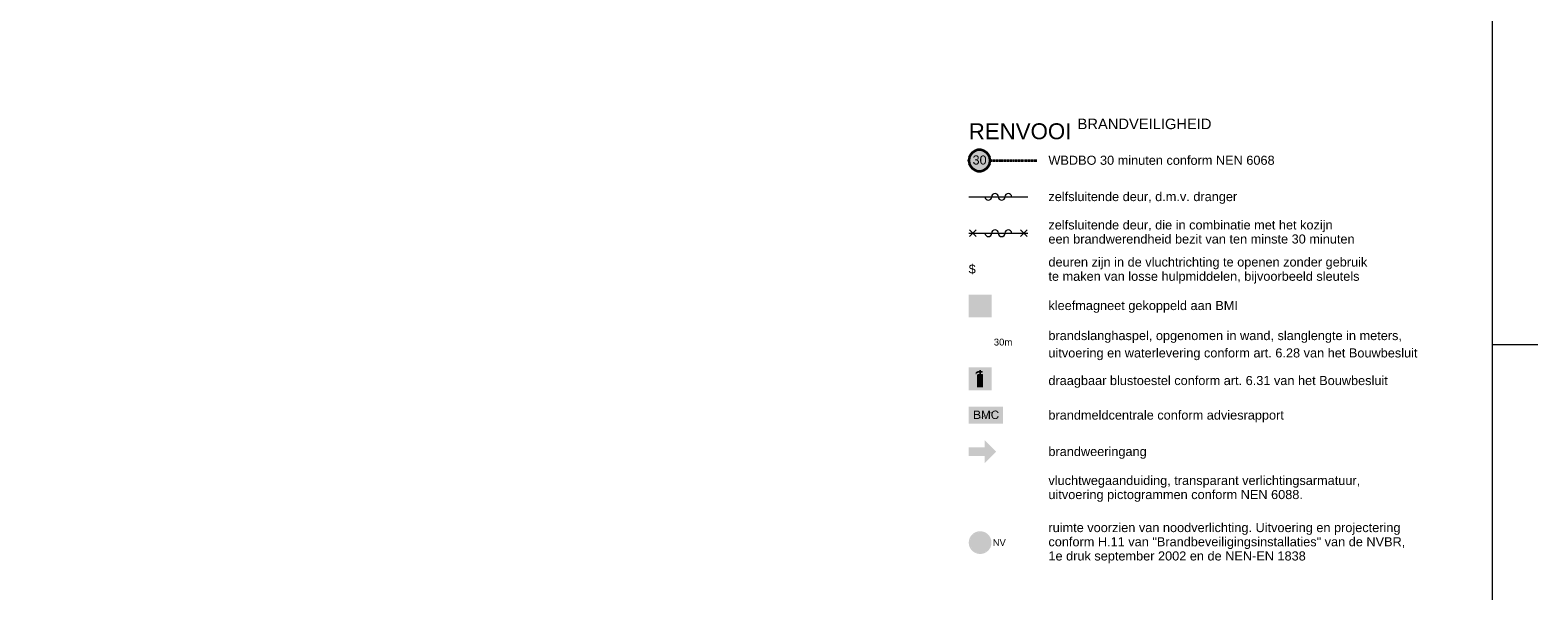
# Model space of a CAD drawing. Extents: x 0 to 92550, y 0 to 59400.
# Tile 36 of 37: x 50984 to 84100, y 24282 to 36609. Entities that reach past the tile are written whole.
import ezdxf
from ezdxf.xclip import XClip

# ---------------------------------------------------------------- set-up
doc = ezdxf.new("R2010")
doc.units = 0
doc.header["$MEASUREMENT"] = 0
doc.header["$XCLIPFRAME"] = 0
doc.linetypes.add('Streeplijn grof', pattern=[937.5, 625, -312.5])
doc.layers.add('ZZ B Bouwbesluitlijnen', color=7, linetype='Continuous')
doc.layers.add('ZZ Info_tekst Bouwbesluit', color=7, linetype='Continuous')
doc.styles.add('GENERATED_STYLE_1', font='arial.ttf')

# ---------------------------------------------------------------- blocks, each defined once
blk = doc.blocks.new('Drawing_4_4', base_point=(71600, 34743))
at = {"layer": 'ZZ B Bouwbesluitlijnen', "linetype": 'Continuous', "lineweight": 0, "true_color": 0x3f0000}
blk.add_hatch(color=18, dxfattribs=at).paths.add_polyline_path([(71600, 33743), (71604, 33702), (71614, 33662), (71632, 33625), (71655, 33592), (71684, 33563), (71718, 33539), (71755, 33522), (71794, 33511), (71835, 33508), (71876, 33511), (71916, 33522), (71953, 33539), (71986, 33563), (72015, 33592), (72039, 33625), (72056, 33662), (72067, 33702), (72070, 33743), (72067, 33784), (72056, 33823), (72039, 33860), (72015, 33894), (71986, 33923), (71953, 33947), (71916, 33964), (71876, 33975), (71835, 33978), (71794, 33975), (71755, 33964), (71718, 33947), (71684, 33923), (71655, 33894), (71632, 33860), (71614, 33823), (71604, 33784)])
at = {"layer": 'ZZ Info_tekst Bouwbesluit', "linetype": 'Continuous', "lineweight": 0, "true_color": 0xffffff}
for points in [[(71600, 30293), (72100, 30293), (72100, 30793), (71600, 30793)], [(71784, 28755), (71916, 28755), (71916, 29026, 0.414214), (71891, 29051), (71870, 29051), (71870, 29077), (71889, 29077), (71907, 29087), (71907, 29109), (71889, 29119), (71870, 29119), (71870, 29134), (71830, 29134), (71830, 29118), (71803, 29118), (71760, 29092, 0.267949), (71754, 29082), (71754, 29040), (71769, 29040), (71769, 29056), (71807, 29078), (71830, 29078), (71830, 29051), (71809, 29051, 0.414214), (71784, 29026)], [(72075, 25343, 1), (71625, 25343, 1)]]:
    blk.add_hatch(color=7, dxfattribs=at).paths.add_polyline_path(points)
at = {"layer": 'ZZ Info_tekst Bouwbesluit', "linetype": 'Continuous', "lineweight": 5}
h = blk.add_hatch(color=1, dxfattribs=at)
h.paths.add_polyline_path([(71600, 30793), (71600, 30293), (72100, 30293), (72100, 30793)])
h.paths.add_polyline_path([(71726, 30481), (71726, 30652, -0.414214), (71848, 30774), (71856, 30774, -0.414214), (71978, 30652), (71978, 30481), (71888, 30481), (71888, 30648, 0.414214), (71852, 30685, 0.414214), (71815, 30648), (71815, 30481)], flags=0)
h.paths.add_polyline_path([(71726, 30452), (71742, 30452, 0.941153), (71961, 30452), (71978, 30452, -0.948562)], flags=0)
h.paths.add_polyline_path([(71763, 30452), (71779, 30452, 0.912914), (71925, 30452), (71941, 30452, -0.928227)], flags=0)
h.paths.add_polyline_path([(71904, 30452, -0.881192), (71799, 30452), (71816, 30452, 0.83213), (71888, 30452)], flags=0)
for points in [[(71600, 28693), (72100, 28693), (72100, 29193), (71600, 29193)], [(71600, 27248), (71950, 27248), (71950, 27093), (72200, 27343), (71950, 27593), (71950, 27438), (71600, 27438)]]:
    blk.add_hatch(color=1, dxfattribs=at).paths.add_polyline_path(points)
at = {"layer": 'ZZ Info_tekst Bouwbesluit', "linetype": 'Continuous', "lineweight": 0, "true_color": 0xfe7f7f}
blk.add_hatch(color=11, dxfattribs=at).paths.add_polyline_path([(71600, 28330), (71600, 27955), (72350, 27955), (72350, 28330)])
at = {"layer": 'ZZ Info_tekst Bouwbesluit', "linetype": 'Continuous', "lineweight": 0, "true_color": 0x000000}
h = blk.add_hatch(color=18, dxfattribs=at)
h.paths.add_polyline_path([(71600, 28330), (71600, 27955), (72350, 27955), (72350, 28330)])
h.paths.add_polyline_path([(71613, 27969), (71613, 28317), (72309, 28317), (72188, 28257), (71777, 28051)], flags=0)
h.paths.add_polyline_path([(72337, 27968), (71641, 27968), (71782, 28039), (71809, 28052), (72211, 28253), (72315, 28305), (72337, 28316)], flags=0)
at = {"layer": 'ZZ Info_tekst Bouwbesluit', "linetype": 'Continuous', "lineweight": 0, "true_color": 0xfefefe}
blk.add_hatch(color=7, dxfattribs=at).paths.add_polyline_path([(71641, 27968), (72337, 27968), (72337, 28316)])
at = {"layer": 'ZZ Info_tekst Bouwbesluit', "linetype": 'Continuous', "lineweight": 0, "true_color": 0x000000}
h = blk.add_hatch(color=18, dxfattribs=at)
h.paths.add_polyline_path([(71787, 28060), (71798, 28061), (71808, 28062), (71816, 28063), (71827, 28067), (71836, 28073), (71844, 28080), (71850, 28090), (71853, 28097), (71855, 28105), (71855, 28114), (71854, 28124), (71851, 28133), (71846, 28142), (71840, 28149), (71831, 28154), (71821, 28158), (71829, 28163), (71835, 28169), (71840, 28175), (71845, 28186), (71847, 28197), (71846, 28206), (71843, 28214), (71839, 28222), (71834, 28229), (71827, 28234), (71819, 28239), (71810, 28242), (71799, 28244), (71785, 28244), (71716, 28244), (71716, 28060)])
h.paths.add_polyline_path([(71797, 28082), (71787, 28082), (71741, 28082), (71741, 28145), (71783, 28145), (71794, 28145), (71803, 28144), (71810, 28142), (71819, 28138), (71825, 28132), (71829, 28123), (71830, 28114), (71829, 28105), (71827, 28098), (71823, 28092), (71817, 28088), (71811, 28085), (71803, 28083)], flags=0)
h.paths.add_polyline_path([(71741, 28167), (71741, 28223), (71777, 28223), (71789, 28222), (71799, 28222), (71806, 28220), (71813, 28216), (71818, 28211), (71821, 28203), (71822, 28194), (71821, 28186), (71818, 28178), (71812, 28173), (71804, 28169), (71794, 28168), (71780, 28167)], flags=0)
for points in [[(71888, 28060), (71912, 28060), (71912, 28217), (71965, 28060), (71987, 28060), (72040, 28215), (72040, 28060), (72064, 28060), (72064, 28244), (72031, 28244), (71987, 28116), (71983, 28104), (71980, 28095), (71977, 28087), (71975, 28094), (71972, 28103), (71968, 28114), (71925, 28244), (71888, 28244)], [(72234, 28125), (72230, 28111), (72224, 28099), (72215, 28090), (72205, 28083), (72194, 28079), (72181, 28078), (72170, 28079), (72159, 28082), (72149, 28087), (72141, 28094), (72133, 28102), (72128, 28113), (72124, 28125), (72122, 28139), (72121, 28154), (72122, 28166), (72124, 28178), (72127, 28189), (72132, 28200), (72138, 28209), (72147, 28217), (72157, 28222), (72169, 28226), (72182, 28227), (72194, 28226), (72204, 28223), (72213, 28218), (72221, 28210), (72227, 28201), (72232, 28188), (72256, 28194), (72251, 28206), (72245, 28217), (72238, 28226), (72229, 28234), (72219, 28240), (72208, 28244), (72196, 28247), (72183, 28248), (72167, 28246), (72152, 28243), (72138, 28237), (72126, 28228), (72115, 28217), (72107, 28204), (72102, 28193), (72099, 28181), (72097, 28168), (72096, 28154), (72097, 28141), (72099, 28128), (72102, 28116), (72106, 28105), (72113, 28090), (72123, 28079), (72134, 28069), (72144, 28064), (72156, 28060), (72168, 28058), (72183, 28057), (72196, 28058), (72209, 28061), (72221, 28066), (72231, 28073), (72240, 28082), (72248, 28092), (72254, 28105), (72259, 28119)]]:
    blk.add_hatch(color=18, dxfattribs=at).paths.add_polyline_path(points)
at = {"layer": 'ZZ Info_tekst Bouwbesluit', "linetype": 'Continuous', "lineweight": 0, "true_color": 0x7f0000}
for points in [[(71991, 28158), (71967, 28146), (71972, 28134), (71985, 28141)], [(72102, 28214), (72073, 28199), (72073, 28185), (72093, 28195), (72093, 28196), (72099, 28208)], [(71879, 28102), (71862, 28093), (71858, 28085), (71851, 28074), (71879, 28087)], [(71921, 28123), (71921, 28108), (71936, 28116), (71932, 28129)]]:
    blk.add_hatch(color=16, dxfattribs=at).paths.add_polyline_path(points)
at = {"layer": 'ZZ Info_tekst Bouwbesluit', "linetype": 'Continuous', "lineweight": 9}
h = blk.add_hatch(color=94, dxfattribs=at)
h.paths.add_polyline_path([(72100, 25343, 1), (71600, 25343, 1)])
h.paths.add_polyline_path([(71625, 25343, -0.178754), (71679, 25489), (71825, 25343), (71679, 25197, -0.178754)], flags=0)
h.paths.add_polyline_path([(71850, 25368), (71704, 25514, -0.369308), (71996, 25514)], flags=0)
h.paths.add_polyline_path([(71996, 25172, -0.369308), (71704, 25172), (71850, 25318)], flags=0)
h.paths.add_polyline_path([(71875, 25343), (72021, 25489, -0.178754), (72075, 25343, -0.178754), (72021, 25197)], flags=0)
for points in [[(72144, 25272), (72163, 25272), (72163, 25388), (72240, 25272), (72260, 25272), (72260, 25419), (72241, 25419), (72241, 25304), (72164, 25419), (72144, 25419)], [(72334, 25272), (72355, 25272), (72412, 25419), (72392, 25419), (72353, 25312), (72350, 25304), (72347, 25296), (72345, 25288), (72342, 25296), (72340, 25304), (72337, 25312), (72299, 25419), (72278, 25419)]]:
    blk.add_hatch(color=94, dxfattribs=at).paths.add_polyline_path(points)
at = {"layer": 'ZZ B Bouwbesluitlijnen', "color": 1, "linetype": 'Continuous', "lineweight": 35, "ltscale": 0.01}
for p, q in [((71610, 33809), (71600, 33743)), ((71637, 33870), (71610, 33809)), ((71681, 33921), (71637, 33870)), ((71738, 33957), (71681, 33921)), ((71802, 33976), (71738, 33957)), ((71869, 33976), (71802, 33976)), ((71933, 33957), (71869, 33976)), ((71989, 33921), (71933, 33957)), ((72033, 33870), (71989, 33921)), ((72061, 33809), (72033, 33870)), ((72070, 33743), (72061, 33809)), ((71600, 33743), (71610, 33677)), ((71610, 33677), (71637, 33616)), ((71637, 33616), (71681, 33565)), ((71681, 33565), (71738, 33529)), ((71738, 33529), (71802, 33510)), ((71802, 33510), (71869, 33510)), ((71869, 33510), (71933, 33529)), ((71933, 33529), (71989, 33565)), ((71989, 33565), (72033, 33616)), ((72033, 33616), (72061, 33677)), ((72061, 33677), (72070, 33743))]:
    blk.add_line(p, q, dxfattribs=at)
at = {"layer": 'ZZ B Bouwbesluitlijnen', "color": 1, "linetype": 'Streeplijn grof', "lineweight": 35, "ltscale": 0.01}
blk.add_line((72070, 33743), (73100, 33743), dxfattribs=at)
at = {"layer": 'ZZ B Bouwbesluitlijnen', "color": 1, "linetype": 'Continuous', "lineweight": 35, "ltscale": 0.01}
for p in [(71600, 33743), (72070, 33743)]:
    blk.add_point(p, dxfattribs=at)
at = {"layer": 'ZZ Info_tekst Bouwbesluit', "color": 7, "linetype": 'Continuous', "lineweight": 5, "ltscale": 0.01}
for p, q in [((71600, 32943), (72900, 32943)), ((71600, 32143), (72900, 32143)), ((71614, 32217), (71762, 32069)), ((71614, 32069), (71762, 32217)), ((72882, 32217), (72734, 32069)), ((72882, 32069), (72734, 32217))]:
    blk.add_line(p, q, dxfattribs=at)
for centre, start, end in [((72031, 32943), 180, 0), ((72177, 32943), 0, 180), ((72323, 32943), 180, 0), ((72469, 32943), 0, 180), ((72031, 32143), 180, 0), ((72177, 32143), 0, 180), ((72323, 32143), 180, 0), ((72469, 32143), 0, 180)]:
    blk.add_arc(centre, 73, start, end, dxfattribs=at)
at = {"color": 7, "linetype": 'Continuous', "lineweight": 5, "style": 'GENERATED_STYLE_1'}
for s, insert, char_height, attachment_point in [('\\A1;{\\pql;\\fArial|b0|i0|c0|p0;\\W1.000000;RENVOOI\\fArial|b0|i0|c0|p0;\\H0.999978x;\\W1.000000; \\fArial|b0|i0|c0|p0;\\W1.000000;\\A1{\\H.66x;\\SBRANDVEILIGHEID^  ;}}', (71600, 34663), 350, 1), ('\\A1;{\\pql;\\fArial|b0|i0|c0|p0;\\W1.000000;WBDBO 30 minuten conform NEN 6068}', (73350, 33747), 200, 4), ('\\A1;{\\pql;\\pt987.778,1975.56,2963.33,3951.11,4938.89,5926.67,6914.44,7902.22,8890,9877.78;\\fArial|b0|i0|c0|p0;\\W1.000000;zelfsluitende deur, d.m.v. dranger}', (73350, 32920), 200, 4), ('\\A1;{\\pql;\\pt987.778,1975.56,2963.33,3951.11,4938.89,5926.67,6914.44,7902.22,8890,9877.78;\\fArial|b0|i0|c0|p0;\\W1.000000;kleefmagneet gekoppeld aan BMI}', (73350, 30525), 200, 4), ('\\A1;{\\pql;\\fArial|b0|i0|c0|p0;\\W1.000000;draagbaar blustoestel conform \\fHelvetica|b0|i0|c0|p0;\\W1.000000;art. 6.31 van het Bouwbesluit}', (73350, 28876), 200, 4), ('\\A1;{\\pql;\\fArial|b0|i0|c0|p0;\\W1.000000;brandmeldcentrale conform adviesrapport}', (73350, 28117), 200, 4), ('\\A1;{\\pql;\\fArial|b0|i0|c0|p0;\\W1.000000;brandweeringang}', (73350, 27316), 200, 4)]:
    blk.add_mtext(s, dxfattribs=dict(at, insert=insert, char_height=char_height, attachment_point=attachment_point))
at = {"color": 7, "linetype": 'Continuous', "lineweight": 5, "char_height": 200, "attachment_point": 4, "style": 'GENERATED_STYLE_1'}
for s, insert, line_spacing_factor in [('\\A1;{\\pql;\\pt987.778,1975.56,2963.33,3951.11,4938.89,5926.67,6914.44,7902.22,8890,9877.78;\\fArial|b0|i0|c0|p0;\\W1.000000;zelfsluitende deur, die in combinatie met het kozijn \\P\\pql;\\pt987.778,1975.56,2963.33,3951.11,4938.89,5926.67,6914.44,7902.22,8890,9877.78;\\fArial|b0|i0|c0|p0;\\W1.000000;een brandwerendheid bezit van ten minste 30 minuten}', (73350, 32171), 0.931352), ('\\A1;{\\pql;\\pt987.778,1975.56,2963.33,3951.11,4938.89,5926.67,6914.44,7902.22,8890,9877.78;\\fArial|b0|i0|c0|p0;\\W1.000000;deuren zijn in de vluchtrichting te openen zonder gebruik \\P\\pql;\\pt987.778,1975.56,2963.33,3951.11,4938.89,5926.67,6914.44,7902.22,8890,9877.78;\\fArial|b0|i0|c0|p0;\\W1.000000;te maken van losse hulpmiddelen, bijvoorbeeld sleutels}', (73350, 31325), 0.940384), ('\\A1;{\\pql;\\fArial|b0|i0|c0|p0;\\W1.000000;brandslanghaspel, opgenomen in wand, slanglengte in meters,\\P\\pql;\\pt1270,2540,3810,5080,6350,7620,8890,10160,11430,12700,13970;\\fHelvetica|b0|i0|c0|p0;\\W1.000000;uitvoering en waterlevering conform art. 6.28 van het Bouwbesluit}', (73350, 29674), 1.144325), ('\\A1;{\\pql;\\fArial|b0|i0|c0|p0;\\W1.000000;vluchtwegaanduiding, transparant verlichtingsarmatuur,\\P\\pql;\\fArial|b0|i0|c0|p0;\\W1.000000;uitvoering pictogrammen conform NEN 6088.}', (73350, 26525), 0.930913), ('\\A1;{\\pql;\\pt987.778,1975.56,2963.33,3951.11,4938.89,5926.67,6914.44,7902.22,8890,9877.78;\\fArial|b0|i0|c0|p0;\\W1.000000;ruimte voorzien van noodverlichting. Uitvoering en projectering \\P\\pql;\\pt987.778,1975.56,2963.33,3951.11,4938.89,5926.67,6914.44,7902.22,8890,9877.78;\\fArial|b0|i0|c0|p0;\\W1.000000;conform H.11 van "Brandbeveiligingsinstallaties" van de NVBR, \\P\\pql;\\pt987.778,1975.56,2963.33,3951.11,4938.89,5926.67,6914.44,7902.22,8890,9877.78;\\fArial|b0|i0|c0|p0;\\W1.000000;1e druk september 2002 en de NEN-EN 1838}', (73350, 25332), 0.935712)]:
    blk.add_mtext(s, dxfattribs=dict(at, insert=insert, line_spacing_factor=line_spacing_factor))
at = {"layer": 'ZZ B Bouwbesluitlijnen', "color": 1, "linetype": 'Continuous', "lineweight": 35, "insert": (71683, 33753), "char_height": 200, "attachment_point": 4, "style": 'GENERATED_STYLE_1'}
blk.add_mtext('\\A1;{\\pql;\\fArial|b0|i0|c0|p0;\\W1.000000;30}', dxfattribs=at)
at = {"layer": 'ZZ Info_tekst Bouwbesluit', "color": 7, "linetype": 'Continuous', "lineweight": 5, "insert": (71676, 31347), "char_height": 200, "attachment_point": 5, "style": 'GENERATED_STYLE_1'}
blk.add_mtext('\\A1;{\\pqc;\\fArial|b0|i0|c0|p0;\\W1.000000;$}', dxfattribs=at)
at = {"layer": 'ZZ Info_tekst Bouwbesluit', "color": 7, "linetype": 'Continuous', "lineweight": 9, "insert": (72150, 29750), "char_height": 150, "attachment_point": 4, "style": 'GENERATED_STYLE_1'}
blk.add_mtext('\\A1;{\\pql;\\fArial|b0|i0|c0|p0;\\W1.000000;30m}', dxfattribs=at)

msp = doc.modelspace()

# ---------------------------------------------------------------- linework, layer by layer
at = {"color": 7, "linetype": 'Continuous', "lineweight": 5, "ltscale": 0.01}
msp.add_line((83100, 29700), (84100, 29700), dxfattribs=at)
at = {"color": 7, "linetype": 'Continuous', "lineweight": 15, "ltscale": 0.01, "flags": 128}
msp.add_lwpolyline([(1000, 58400), (83100, 58400), (83100, 1000), (1000, 1000)], close=True, dxfattribs=at)

# ---------------------------------------------------------------- block references
at = {"color": 7, "linetype": 'Continuous', "lineweight": 25, "ltscale": 0.01}
ref = msp.add_blockref('Drawing_4_4', (71600, 34743), dxfattribs=at)
XClip(ref).set_block_clipping_path([(71600, 24876.249678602), (81542.7854476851, 34742.8568359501)])

doc.saveas('drawing.dxf')
